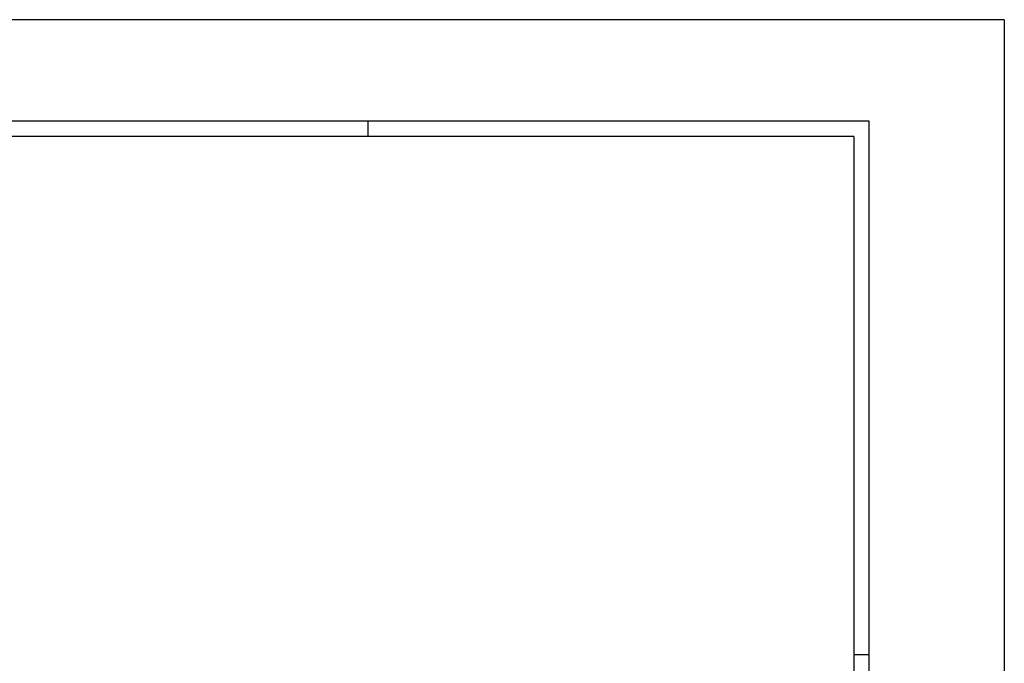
# Model space of a CAD drawing. Extents: x 15 to 1026, y -50 to 605.
# Tile 17 of 17: x 736 to 1026, y 415 to 605. Entities that reach past the tile are written whole.
import ezdxf

# ---------------------------------------------------------------- set-up
doc = ezdxf.new("R2010")
doc.units = 0
doc.layers.get('0').update_dxf_attribs({"linetype": 'CONTINUOUS'})
doc.layers.add('1', color=7, linetype='CONTINUOUS')

msp = doc.modelspace()

# ---------------------------------------------------------------- linework, layer by layer
at = {"color": 251, "linetype": 'CONTINUOUS'}
for q in [(100.88, 604.84), (1026.32, -49.68)]:
    msp.add_line((1026.32, 604.84), q, dxfattribs=at)
at = {"layer": '1', "color": 252, "linetype": 'CONTINUOUS'}
for p, q in [((986.41, 574.84), (110.41, 574.84)), ((838.66, 570.34), (838.66, 574.84)), ((986.41, -40.16), (986.41, 574.84)), ((986.41, 417.35), (981.91, 417.35))]:
    msp.add_line(p, q, dxfattribs=at)
at = {"layer": '1', "color": 2, "linetype": 'CONTINUOUS'}
for q in [(114.91, 570.34), (981.91, -25.16)]:
    msp.add_line((981.91, 570.34), q, dxfattribs=at)

doc.saveas('drawing.dxf')
